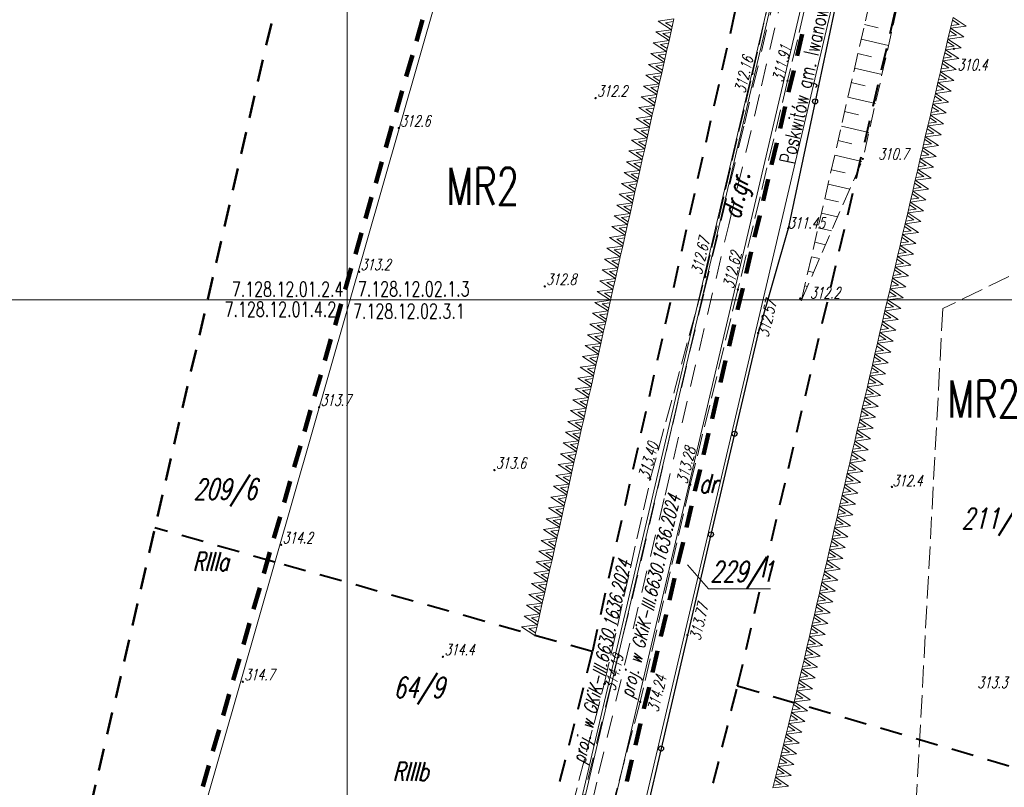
# Model space of a CAD drawing. Header units: metres. Extents: x 7429509 to 7429692, y 5564202 to 5564584.
# Tile 11 of 16: x 7429578 to 7429644, y 5564467 to 5564519. Entities that reach past the tile are written whole.
import ezdxf
from ezdxf.enums import TextEntityAlignment as Align

# ---------------------------------------------------------------- set-up
doc = ezdxf.new("R2010")
doc.units = ezdxf.units.M
doc.header["$MEASUREMENT"] = 0
for name, pattern in [('1', [0]), ('4', [2.5, 1.5, -1]), ('GDE', [0]), ('GUK', [2, 1.5, -0.5]), ('KOU', [2, 1.5, -0.5]), ('UPW', [0]), ('WSD', [1.75, 1.25, -0.5]), ('WSQ', [1.75, 1.25, -0.5])]:
    doc.linetypes.add(name, pattern=pattern)
doc.layers.get('0').update_dxf_attribs({"color": 250, "linetype": 'CONTINUOUS', "lineweight": 100})
for name, color, linetype, lineweight in [('EDZPD_L_0', 3, 'GDE', 13), ('EDZTD_T_0', 3, 'CONTINUOUS', 18), ('EKLPK_L_0', 3, 'GUK', 18), ('EKLTK_T_0', 3, 'CONTINUOUS', 25), ('ESPPP_L_4', 7, 'CONTINUOUS', 35), ('EUZOU_T_2', 7, 'CONTINUOUS', 18), ('KRZYZE_L_0', 7, '1', 9), ('MPZP_L_0', 4, '4', 40), ('MPZP_L_1', 214, 'CONTINUOUS', 9), ('MPZP_T_0', 4, 'CONTINUOUS', 20), ('RAMKA_T_0', 7, 'CONTINUOUS', 13), ('SDRPK_L_1', 7, 'KOU', 18), ('SZOPO_L_0', 7, '1', 35), ('UWWPA_T_0', 5, 'CONTINUOUS', 18), ('UWWPO_L_1', 5, 'UPW', 18), ('WUKOS_T_0', 7, 'CONTINUOUS', 18), ('WUKOS_T_1', 7, 'CONTINUOUS', 9), ('WUKPS_L_2', 7, '1', 9), ('ZAKRES_L_0', 7, '4', 50)]:
    doc.layers.add(name, color=color, linetype=linetype, lineweight=lineweight)
doc.styles.get("Standard").update_dxf_attribs({"font": 'Simplex.SHX', "width": 0.75})

# ---------------------------------------------------------------- blocks, each defined once
blk = doc.blocks.new('WSP')
at = {"linetype": 'Continuous'}
blk.add_circle((0, 0), 0.045, dxfattribs=at)

msp = doc.modelspace()

# ---------------------------------------------------------------- linework, layer by layer
at = {"layer": 'EDZPD_L_0', "linetype": '1', "lineweight": 18}
for p, q in [((7429616.06, 5564555.4), (7429579.84, 5564429)), ((7429633.84, 5564542.8), (7429611.54, 5564447.74)), ((7429613.49, 5564447.28), (7429635.79, 5564542.34)), ((7429621.61, 5564491.56), (7429632.6, 5564538.4)), ((7429634.4, 5564527.63), (7429615.43, 5564446.79)), ((7429612.1, 5564450.98), (7429621.61, 5564491.56))]:
    msp.add_line(p, q, dxfattribs=at)
at = {"layer": 'EDZTD_T_0', "linetype": 'Continuous'}
for p, q in [((7429622.844, 5564482.203), (7429624.258, 5564480.586)), ((7429624.258, 5564480.586), (7429628.425, 5564480.586))]:
    msp.add_line(p, q, dxfattribs=at)
at = {"layer": 'EKLPK_L_0', "linetype": 'GUK'}
for p, q in [((7429660.61, 5564509.47), (7429640, 5564499.41)), ((7429640, 5564499.41), (7429635.41, 5564414.32))]:
    msp.add_line(p, q, dxfattribs=at)
at = {"layer": 'ESPPP_L_4', "lineweight": 100}
for p, q in [((7429604.645, 5564517.379), (7429605.055, 5564518.81)), ((7429630.559, 5564517.851), (7429630.216, 5564516.389)), ((7429603.962, 5564514.994), (7429604.372, 5564516.425)), ((7429629.987, 5564515.414), (7429629.644, 5564513.952)), ((7429603.278, 5564512.609), (7429603.688, 5564514.04)), ((7429629.415, 5564512.977), (7429629.072, 5564511.514)), ((7429602.595, 5564510.225), (7429603.005, 5564511.655)), ((7429628.843, 5564510.539), (7429628.5, 5564509.077)), ((7429601.911, 5564507.84), (7429602.321, 5564509.271)), ((7429628.272, 5564508.102), (7429627.929, 5564506.639)), ((7429601.228, 5564505.455), (7429601.638, 5564506.886)), ((7429627.7, 5564505.664), (7429627.357, 5564504.202)), ((7429600.545, 5564503.07), (7429600.955, 5564504.501)), ((7429627.128, 5564503.227), (7429626.785, 5564501.764)), ((7429599.861, 5564500.685), (7429600.271, 5564502.116)), ((7429626.556, 5564500.789), (7429626.213, 5564499.327)), ((7429599.178, 5564498.3), (7429599.588, 5564499.731)), ((7429625.984, 5564498.352), (7429625.641, 5564496.889)), ((7429598.494, 5564495.915), (7429598.904, 5564497.346)), ((7429625.413, 5564495.915), (7429625.07, 5564494.452)), ((7429597.811, 5564493.53), (7429598.221, 5564494.961)), ((7429624.841, 5564493.477), (7429624.498, 5564492.015)), ((7429597.128, 5564491.145), (7429597.538, 5564492.576)), ((7429624.269, 5564491.04), (7429623.926, 5564489.577)), ((7429596.444, 5564488.76), (7429596.854, 5564490.191)), ((7429623.697, 5564488.602), (7429623.354, 5564487.14)), ((7429595.761, 5564486.375), (7429596.171, 5564487.806)), ((7429623.126, 5564486.165), (7429622.782, 5564484.702)), ((7429595.077, 5564483.991), (7429595.487, 5564485.422)), ((7429622.554, 5564483.727), (7429622.211, 5564482.265)), ((7429594.394, 5564481.606), (7429594.804, 5564483.037)), ((7429621.982, 5564481.29), (7429621.639, 5564479.827)), ((7429593.711, 5564479.221), (7429594.121, 5564480.652)), ((7429621.41, 5564478.852), (7429621.067, 5564477.39)), ((7429593.027, 5564476.836), (7429593.437, 5564478.267)), ((7429620.838, 5564476.415), (7429620.495, 5564474.953)), ((7429592.344, 5564474.451), (7429592.754, 5564475.882)), ((7429620.267, 5564473.978), (7429619.923, 5564472.515)), ((7429591.66, 5564472.066), (7429592.071, 5564473.497)), ((7429590.977, 5564469.681), (7429591.387, 5564471.112)), ((7429619.695, 5564471.54), (7429619.352, 5564470.078)), ((7429590.294, 5564467.296), (7429590.704, 5564468.727)), ((7429619.123, 5564469.103), (7429618.78, 5564467.64))]:
    msp.add_line(p, q, dxfattribs=at)
at = {"layer": 'KRZYZE_L_0', "linetype": '1'}
for p, q in [((7429600, 5564500), (7429600, 5564584.176)), ((7429600, 5564497.5), (7429600, 5564502.5)), ((7429508.523, 5564500), (7429600, 5564500)), ((7429597.5, 5564500), (7429602.5, 5564500)), ((7429600, 5564500), (7429692.366, 5564500)), ((7429600, 5564284.664), (7429600, 5564500))]:
    msp.add_line(p, q, dxfattribs=at)
at = {"layer": 'MPZP_L_0', "linetype": '4'}
for p, q in [((7429628.207, 5564529.103), (7429616.455, 5564476.365)), ((7429626.214, 5564474.064), (7429638.407, 5564526.229)), ((7429595.135, 5564482.376), (7429587.085, 5564484.686)), ((7429616.455, 5564476.365), (7429595.135, 5564482.376)), ((7429616.455, 5564476.365), (7429602.41, 5564420.421)), ((7429614.31, 5564426.287), (7429626.214, 5564474.064)), ((7429626.214, 5564474.064), (7429651.904, 5564466.501))]:
    msp.add_line(p, q, dxfattribs=at)
at = {"layer": 'MPZP_L_1', "linetype": '4'}
for p, q in [((7429621.939, 5564518.871), (7429620.881, 5564518.722)), ((7429620.881, 5564518.722), (7429621.775, 5564518.144)), ((7429621.939, 5564518.871), (7429621.775, 5564518.144)), ((7429640.515, 5564518.246), (7429640.684, 5564518.975)), ((7429641.088, 5564518.502), (7429640.641, 5564518.791)), ((7429641.575, 5564518.389), (7429640.684, 5564518.975)), ((7429621.775, 5564518.144), (7429620.717, 5564517.996)), ((7429621.898, 5564518.687), (7429621.368, 5564518.612)), ((7429621.368, 5564518.612), (7429621.817, 5564518.328)), ((7429621.775, 5564518.144), (7429621.612, 5564517.417)), ((7429640.345, 5564517.516), (7429640.515, 5564518.246)), ((7429640.918, 5564517.773), (7429640.472, 5564518.061)), ((7429640.515, 5564518.246), (7429641.575, 5564518.389)), ((7429641.405, 5564517.66), (7429640.515, 5564518.246)), ((7429640.558, 5564518.43), (7429641.088, 5564518.502)), ((7429621.612, 5564517.417), (7429620.553, 5564517.269)), ((7429620.717, 5564517.996), (7429621.612, 5564517.417)), ((7429621.734, 5564517.96), (7429621.205, 5564517.886)), ((7429621.205, 5564517.886), (7429621.653, 5564517.601)), ((7429621.612, 5564517.417), (7429621.448, 5564516.691)), ((7429640.176, 5564516.786), (7429640.345, 5564517.516)), ((7429640.345, 5564517.516), (7429641.405, 5564517.66)), ((7429641.236, 5564516.93), (7429640.345, 5564517.516)), ((7429640.388, 5564517.701), (7429640.918, 5564517.773)), ((7429620.553, 5564517.269), (7429621.448, 5564516.691)), ((7429621.57, 5564517.233), (7429621.041, 5564517.159)), ((7429621.041, 5564517.159), (7429621.489, 5564516.875)), ((7429640.007, 5564516.056), (7429640.176, 5564516.786)), ((7429640.176, 5564516.786), (7429641.236, 5564516.93)), ((7429641.067, 5564516.2), (7429640.176, 5564516.786)), ((7429640.219, 5564516.971), (7429640.749, 5564517.043)), ((7429640.749, 5564517.043), (7429640.303, 5564517.331)), ((7429621.448, 5564516.691), (7429620.389, 5564516.542)), ((7429620.389, 5564516.542), (7429621.284, 5564515.964)), ((7429621.406, 5564516.506), (7429620.877, 5564516.432)), ((7429620.877, 5564516.432), (7429621.326, 5564516.148)), ((7429621.448, 5564516.691), (7429621.284, 5564515.964)), ((7429640.007, 5564516.056), (7429641.067, 5564516.2)), ((7429640.05, 5564516.241), (7429640.58, 5564516.313)), ((7429640.58, 5564516.313), (7429640.133, 5564516.601)), ((7429621.284, 5564515.964), (7429620.226, 5564515.815)), ((7429620.226, 5564515.815), (7429621.121, 5564515.237)), ((7429621.243, 5564515.78), (7429620.714, 5564515.706)), ((7429620.714, 5564515.706), (7429621.162, 5564515.421)), ((7429621.284, 5564515.964), (7429621.121, 5564515.237)), ((7429639.838, 5564515.326), (7429640.007, 5564516.056)), ((7429639.838, 5564515.326), (7429640.898, 5564515.47)), ((7429639.881, 5564515.511), (7429640.411, 5564515.583)), ((7429640.411, 5564515.583), (7429639.964, 5564515.871)), ((7429640.898, 5564515.47), (7429640.007, 5564516.056)), ((7429621.121, 5564515.237), (7429620.062, 5564515.089)), ((7429620.062, 5564515.089), (7429620.957, 5564514.511)), ((7429621.079, 5564515.053), (7429620.55, 5564514.979)), ((7429620.55, 5564514.979), (7429620.998, 5564514.695)), ((7429621.121, 5564515.237), (7429620.957, 5564514.511)), ((7429639.668, 5564514.596), (7429639.838, 5564515.326)), ((7429639.711, 5564514.781), (7429640.241, 5564514.853)), ((7429640.241, 5564514.853), (7429639.795, 5564515.141)), ((7429640.728, 5564514.74), (7429639.838, 5564515.326)), ((7429620.957, 5564514.511), (7429619.898, 5564514.362)), ((7429619.898, 5564514.362), (7429620.793, 5564513.784)), ((7429620.915, 5564514.326), (7429620.386, 5564514.252)), ((7429620.386, 5564514.252), (7429620.835, 5564513.968)), ((7429620.957, 5564514.511), (7429620.793, 5564513.784)), ((7429639.499, 5564513.866), (7429639.668, 5564514.596)), ((7429639.542, 5564514.051), (7429640.072, 5564514.123)), ((7429640.072, 5564514.123), (7429639.626, 5564514.411)), ((7429639.668, 5564514.596), (7429640.728, 5564514.74)), ((7429640.559, 5564514.01), (7429639.668, 5564514.596)), ((7429620.793, 5564513.784), (7429619.735, 5564513.635)), ((7429619.735, 5564513.635), (7429620.629, 5564513.057)), ((7429620.752, 5564513.6), (7429620.222, 5564513.526)), ((7429620.222, 5564513.526), (7429620.671, 5564513.241)), ((7429620.793, 5564513.784), (7429620.629, 5564513.057)), ((7429639.33, 5564513.136), (7429639.499, 5564513.866)), ((7429639.903, 5564513.393), (7429639.456, 5564513.681)), ((7429639.499, 5564513.866), (7429640.559, 5564514.01)), ((7429640.39, 5564513.28), (7429639.499, 5564513.866)), ((7429620.629, 5564513.057), (7429619.571, 5564512.909)), ((7429619.571, 5564512.909), (7429620.466, 5564512.33)), ((7429620.588, 5564512.873), (7429620.059, 5564512.799)), ((7429620.059, 5564512.799), (7429620.507, 5564512.515)), ((7429620.629, 5564513.057), (7429620.466, 5564512.33)), ((7429639.161, 5564512.407), (7429639.33, 5564513.136)), ((7429639.733, 5564512.663), (7429639.287, 5564512.952)), ((7429639.33, 5564513.136), (7429640.39, 5564513.28)), ((7429640.221, 5564512.55), (7429639.33, 5564513.136)), ((7429639.373, 5564513.321), (7429639.903, 5564513.393)), ((7429620.466, 5564512.33), (7429619.407, 5564512.182)), ((7429619.407, 5564512.182), (7429620.302, 5564511.604)), ((7429620.424, 5564512.146), (7429619.895, 5564512.072)), ((7429620.466, 5564512.33), (7429620.302, 5564511.604)), ((7429638.991, 5564511.677), (7429639.161, 5564512.407)), ((7429639.564, 5564511.934), (7429639.118, 5564512.222)), ((7429639.161, 5564512.407), (7429640.221, 5564512.55)), ((7429640.051, 5564511.821), (7429639.161, 5564512.407)), ((7429639.203, 5564512.591), (7429639.733, 5564512.663)), ((7429620.302, 5564511.604), (7429619.243, 5564511.455)), ((7429619.243, 5564511.455), (7429620.138, 5564510.877)), ((7429619.895, 5564512.072), (7429620.343, 5564511.788)), ((7429620.302, 5564511.604), (7429620.138, 5564510.877)), ((7429638.822, 5564510.947), (7429638.991, 5564511.677)), ((7429639.395, 5564511.204), (7429638.948, 5564511.492)), ((7429638.991, 5564511.677), (7429640.051, 5564511.821)), ((7429639.882, 5564511.091), (7429638.991, 5564511.677)), ((7429639.034, 5564511.862), (7429639.564, 5564511.934)), ((7429620.138, 5564510.877), (7429619.08, 5564510.729)), ((7429620.26, 5564511.42), (7429619.731, 5564511.345)), ((7429619.731, 5564511.345), (7429620.18, 5564511.061)), ((7429620.138, 5564510.877), (7429619.975, 5564510.15)), ((7429638.653, 5564510.217), (7429638.822, 5564510.947)), ((7429638.822, 5564510.947), (7429639.882, 5564511.091)), ((7429639.713, 5564510.361), (7429638.822, 5564510.947)), ((7429638.865, 5564511.132), (7429639.395, 5564511.204)), ((7429619.975, 5564510.15), (7429618.916, 5564510.002)), ((7429619.08, 5564510.729), (7429619.975, 5564510.15)), ((7429620.097, 5564510.693), (7429619.568, 5564510.619)), ((7429619.568, 5564510.619), (7429620.016, 5564510.335)), ((7429619.975, 5564510.15), (7429619.811, 5564509.424)), ((7429638.484, 5564509.487), (7429638.653, 5564510.217)), ((7429638.653, 5564510.217), (7429639.713, 5564510.361)), ((7429639.543, 5564509.631), (7429638.653, 5564510.217)), ((7429638.696, 5564510.402), (7429639.226, 5564510.474)), ((7429639.226, 5564510.474), (7429638.779, 5564510.762)), ((7429618.916, 5564510.002), (7429619.811, 5564509.424)), ((7429619.933, 5564509.966), (7429619.404, 5564509.892)), ((7429619.404, 5564509.892), (7429619.852, 5564509.608)), ((7429638.314, 5564508.757), (7429638.484, 5564509.487)), ((7429638.484, 5564509.487), (7429639.543, 5564509.631)), ((7429639.374, 5564508.901), (7429638.484, 5564509.487)), ((7429638.526, 5564509.672), (7429639.056, 5564509.744)), ((7429639.056, 5564509.744), (7429638.61, 5564510.032)), ((7429619.811, 5564509.424), (7429618.752, 5564509.275)), ((7429618.752, 5564509.275), (7429619.647, 5564508.697)), ((7429619.769, 5564509.24), (7429619.24, 5564509.165)), ((7429619.24, 5564509.165), (7429619.689, 5564508.881)), ((7429619.811, 5564509.424), (7429619.647, 5564508.697)), ((7429638.314, 5564508.757), (7429639.374, 5564508.901)), ((7429638.357, 5564508.942), (7429638.887, 5564509.014)), ((7429638.887, 5564509.014), (7429638.441, 5564509.302)), ((7429619.647, 5564508.697), (7429618.589, 5564508.549)), ((7429618.589, 5564508.549), (7429619.483, 5564507.97)), ((7429619.606, 5564508.513), (7429619.076, 5564508.439)), ((7429619.076, 5564508.439), (7429619.525, 5564508.154)), ((7429619.647, 5564508.697), (7429619.483, 5564507.97)), ((7429638.145, 5564508.027), (7429638.314, 5564508.757)), ((7429638.145, 5564508.027), (7429639.205, 5564508.171)), ((7429638.188, 5564508.212), (7429638.718, 5564508.284)), ((7429638.718, 5564508.284), (7429638.271, 5564508.572)), ((7429639.205, 5564508.171), (7429638.314, 5564508.757)), ((7429619.483, 5564507.97), (7429618.425, 5564507.822)), ((7429618.425, 5564507.822), (7429619.32, 5564507.244)), ((7429619.442, 5564507.786), (7429618.913, 5564507.712)), ((7429618.913, 5564507.712), (7429619.361, 5564507.428)), ((7429619.483, 5564507.97), (7429619.32, 5564507.244)), ((7429637.976, 5564507.297), (7429638.145, 5564508.027)), ((7429638.019, 5564507.482), (7429638.549, 5564507.554)), ((7429638.549, 5564507.554), (7429638.102, 5564507.842)), ((7429639.036, 5564507.441), (7429638.145, 5564508.027)), ((7429619.32, 5564507.244), (7429618.261, 5564507.095)), ((7429618.261, 5564507.095), (7429619.156, 5564506.517)), ((7429619.278, 5564507.06), (7429618.749, 5564506.985)), ((7429618.749, 5564506.985), (7429619.197, 5564506.701)), ((7429619.32, 5564507.244), (7429619.156, 5564506.517)), ((7429637.806, 5564506.568), (7429637.976, 5564507.297)), ((7429637.849, 5564506.752), (7429638.379, 5564506.824)), ((7429638.379, 5564506.824), (7429637.933, 5564507.113)), ((7429637.976, 5564507.297), (7429639.036, 5564507.441)), ((7429638.866, 5564506.711), (7429637.976, 5564507.297)), ((7429619.156, 5564506.517), (7429618.098, 5564506.369)), ((7429618.098, 5564506.369), (7429618.992, 5564505.79)), ((7429619.115, 5564506.333), (7429618.585, 5564506.259)), ((7429618.585, 5564506.259), (7429619.034, 5564505.974)), ((7429619.156, 5564506.517), (7429618.992, 5564505.79)), ((7429637.637, 5564505.838), (7429637.806, 5564506.568)), ((7429638.21, 5564506.095), (7429637.764, 5564506.383)), ((7429637.806, 5564506.568), (7429638.866, 5564506.711)), ((7429638.697, 5564505.982), (7429637.806, 5564506.568)), ((7429618.992, 5564505.79), (7429617.934, 5564505.642)), ((7429617.934, 5564505.642), (7429618.829, 5564505.064)), ((7429618.951, 5564505.606), (7429618.422, 5564505.532)), ((7429618.422, 5564505.532), (7429618.87, 5564505.248)), ((7429618.992, 5564505.79), (7429618.829, 5564505.064)), ((7429637.468, 5564505.108), (7429637.637, 5564505.838)), ((7429638.041, 5564505.365), (7429637.594, 5564505.653)), ((7429637.637, 5564505.838), (7429638.697, 5564505.982)), ((7429638.528, 5564505.252), (7429637.637, 5564505.838)), ((7429637.68, 5564506.023), (7429638.21, 5564506.095)), ((7429618.829, 5564505.064), (7429617.77, 5564504.915)), ((7429617.77, 5564504.915), (7429618.665, 5564504.337)), ((7429618.787, 5564504.88), (7429618.258, 5564504.805)), ((7429618.829, 5564505.064), (7429618.665, 5564504.337)), ((7429637.299, 5564504.378), (7429637.468, 5564505.108)), ((7429637.872, 5564504.635), (7429637.425, 5564504.923)), ((7429637.468, 5564505.108), (7429638.528, 5564505.252)), ((7429638.359, 5564504.522), (7429637.468, 5564505.108)), ((7429637.511, 5564505.293), (7429638.041, 5564505.365)), ((7429618.665, 5564504.337), (7429617.606, 5564504.189)), ((7429617.606, 5564504.189), (7429618.501, 5564503.61)), ((7429618.258, 5564504.805), (7429618.706, 5564504.521)), ((7429618.665, 5564504.337), (7429618.501, 5564503.61)), ((7429637.129, 5564503.648), (7429637.299, 5564504.378)), ((7429637.702, 5564503.905), (7429637.256, 5564504.193)), ((7429637.299, 5564504.378), (7429638.359, 5564504.522)), ((7429638.189, 5564503.792), (7429637.299, 5564504.378)), ((7429637.342, 5564504.563), (7429637.872, 5564504.635)), ((7429618.501, 5564503.61), (7429617.443, 5564503.462)), ((7429618.623, 5564504.153), (7429618.094, 5564504.079)), ((7429618.094, 5564504.079), (7429618.543, 5564503.794)), ((7429618.501, 5564503.61), (7429618.337, 5564502.884)), ((7429636.96, 5564502.918), (7429637.129, 5564503.648)), ((7429637.129, 5564503.648), (7429638.189, 5564503.792)), ((7429638.02, 5564503.062), (7429637.129, 5564503.648)), ((7429637.172, 5564503.833), (7429637.702, 5564503.905)), ((7429618.337, 5564502.884), (7429617.279, 5564502.735)), ((7429617.443, 5564503.462), (7429618.337, 5564502.884)), ((7429618.46, 5564503.426), (7429617.93, 5564503.352)), ((7429617.93, 5564503.352), (7429618.379, 5564503.068)), ((7429618.337, 5564502.884), (7429618.174, 5564502.157)), ((7429636.791, 5564502.188), (7429636.96, 5564502.918)), ((7429636.96, 5564502.918), (7429638.02, 5564503.062)), ((7429637.851, 5564502.332), (7429636.96, 5564502.918)), ((7429637.003, 5564503.103), (7429637.533, 5564503.175)), ((7429637.533, 5564503.175), (7429637.087, 5564503.463)), ((7429617.279, 5564502.735), (7429618.174, 5564502.157)), ((7429618.296, 5564502.7), (7429617.767, 5564502.625)), ((7429617.767, 5564502.625), (7429618.215, 5564502.341)), ((7429636.622, 5564501.458), (7429636.791, 5564502.188)), ((7429636.791, 5564502.188), (7429637.851, 5564502.332)), ((7429637.682, 5564501.602), (7429636.791, 5564502.188)), ((7429636.834, 5564502.373), (7429637.364, 5564502.445)), ((7429637.364, 5564502.445), (7429636.917, 5564502.733)), ((7429618.174, 5564502.157), (7429617.115, 5564502.009)), ((7429617.115, 5564502.009), (7429618.01, 5564501.43)), ((7429618.132, 5564501.973), (7429617.603, 5564501.899)), ((7429617.603, 5564501.899), (7429618.052, 5564501.614)), ((7429618.174, 5564502.157), (7429618.01, 5564501.43)), ((7429636.622, 5564501.458), (7429637.682, 5564501.602)), ((7429636.664, 5564501.643), (7429637.194, 5564501.715)), ((7429637.194, 5564501.715), (7429636.748, 5564502.003)), ((7429618.01, 5564501.43), (7429616.952, 5564501.282)), ((7429616.952, 5564501.282), (7429617.846, 5564500.704)), ((7429617.969, 5564501.246), (7429617.439, 5564501.172)), ((7429617.439, 5564501.172), (7429617.888, 5564500.888)), ((7429618.01, 5564501.43), (7429617.846, 5564500.704)), ((7429636.452, 5564500.729), (7429636.622, 5564501.458)), ((7429636.452, 5564500.729), (7429637.512, 5564500.872)), ((7429636.495, 5564500.914), (7429637.025, 5564500.985)), ((7429637.025, 5564500.985), (7429636.579, 5564501.274)), ((7429637.512, 5564500.872), (7429636.622, 5564501.458)), ((7429617.846, 5564500.704), (7429616.788, 5564500.555)), ((7429616.788, 5564500.555), (7429617.683, 5564499.977)), ((7429617.805, 5564500.519), (7429617.276, 5564500.445)), ((7429617.276, 5564500.445), (7429617.724, 5564500.161)), ((7429617.846, 5564500.704), (7429617.683, 5564499.977)), ((7429636.283, 5564499.999), (7429636.452, 5564500.729)), ((7429636.326, 5564500.184), (7429636.856, 5564500.256)), ((7429636.856, 5564500.256), (7429636.409, 5564500.544)), ((7429637.343, 5564500.143), (7429636.452, 5564500.729)), ((7429617.683, 5564499.977), (7429616.624, 5564499.828)), ((7429616.624, 5564499.828), (7429617.519, 5564499.25)), ((7429617.641, 5564499.793), (7429617.112, 5564499.719)), ((7429617.112, 5564499.719), (7429617.56, 5564499.434)), ((7429617.683, 5564499.977), (7429617.519, 5564499.25)), ((7429636.114, 5564499.269), (7429636.283, 5564499.999)), ((7429636.687, 5564499.526), (7429636.24, 5564499.814)), ((7429636.283, 5564499.999), (7429637.343, 5564500.143)), ((7429637.174, 5564499.413), (7429636.283, 5564499.999)), ((7429617.519, 5564499.25), (7429616.46, 5564499.102)), ((7429616.46, 5564499.102), (7429617.355, 5564498.524)), ((7429617.477, 5564499.066), (7429616.948, 5564498.992)), ((7429616.948, 5564498.992), (7429617.397, 5564498.708)), ((7429617.519, 5564499.25), (7429617.355, 5564498.524)), ((7429635.945, 5564498.539), (7429636.114, 5564499.269)), ((7429636.517, 5564498.796), (7429636.071, 5564499.084)), ((7429636.114, 5564499.269), (7429637.174, 5564499.413)), ((7429637.004, 5564498.683), (7429636.114, 5564499.269)), ((7429636.157, 5564499.454), (7429636.687, 5564499.526)), ((7429617.355, 5564498.524), (7429616.297, 5564498.375)), ((7429616.297, 5564498.375), (7429617.191, 5564497.797)), ((7429617.314, 5564498.339), (7429616.784, 5564498.265)), ((7429616.784, 5564498.265), (7429617.233, 5564497.981)), ((7429617.355, 5564498.524), (7429617.191, 5564497.797)), ((7429635.775, 5564497.809), (7429635.945, 5564498.539)), ((7429636.348, 5564498.066), (7429635.902, 5564498.354)), ((7429635.945, 5564498.539), (7429637.004, 5564498.683)), ((7429636.835, 5564497.953), (7429635.945, 5564498.539)), ((7429635.987, 5564498.724), (7429636.517, 5564498.796)), ((7429617.191, 5564497.797), (7429616.133, 5564497.648)), ((7429616.133, 5564497.648), (7429617.028, 5564497.07)), ((7429617.15, 5564497.613), (7429616.621, 5564497.539)), ((7429617.191, 5564497.797), (7429617.028, 5564497.07)), ((7429635.606, 5564497.079), (7429635.775, 5564497.809)), ((7429636.179, 5564497.336), (7429635.732, 5564497.624)), ((7429635.775, 5564497.809), (7429636.835, 5564497.953)), ((7429636.666, 5564497.223), (7429635.775, 5564497.809)), ((7429635.818, 5564497.994), (7429636.348, 5564498.066)), ((7429617.028, 5564497.07), (7429615.969, 5564496.922)), ((7429615.969, 5564496.922), (7429616.864, 5564496.343)), ((7429616.621, 5564497.539), (7429617.069, 5564497.254)), ((7429617.028, 5564497.07), (7429616.864, 5564496.343)), ((7429635.437, 5564496.349), (7429635.606, 5564497.079)), ((7429635.606, 5564497.079), (7429636.666, 5564497.223)), ((7429636.497, 5564496.493), (7429635.606, 5564497.079)), ((7429635.649, 5564497.264), (7429636.179, 5564497.336)), ((7429616.864, 5564496.343), (7429615.806, 5564496.195)), ((7429616.986, 5564496.886), (7429616.457, 5564496.812)), ((7429616.457, 5564496.812), (7429616.906, 5564496.528)), ((7429616.864, 5564496.343), (7429616.7, 5564495.617)), ((7429635.267, 5564495.62), (7429635.437, 5564496.349)), ((7429635.437, 5564496.349), (7429636.497, 5564496.493)), ((7429636.327, 5564495.763), (7429635.437, 5564496.349)), ((7429635.48, 5564496.534), (7429636.01, 5564496.606)), ((7429636.01, 5564496.606), (7429635.563, 5564496.894)), ((7429616.7, 5564495.617), (7429615.642, 5564495.468)), ((7429615.806, 5564496.195), (7429616.7, 5564495.617)), ((7429616.823, 5564496.159), (7429616.293, 5564496.085)), ((7429616.293, 5564496.085), (7429616.742, 5564495.801)), ((7429616.7, 5564495.617), (7429616.537, 5564494.89)), ((7429635.098, 5564494.89), (7429635.267, 5564495.62)), ((7429635.267, 5564495.62), (7429636.327, 5564495.763)), ((7429636.158, 5564495.034), (7429635.267, 5564495.62)), ((7429635.31, 5564495.804), (7429635.84, 5564495.876)), ((7429635.84, 5564495.876), (7429635.394, 5564496.164)), ((7429615.642, 5564495.468), (7429616.537, 5564494.89)), ((7429616.659, 5564495.433), (7429616.13, 5564495.358)), ((7429616.13, 5564495.358), (7429616.578, 5564495.074)), ((7429635.098, 5564494.89), (7429636.158, 5564495.034)), ((7429635.141, 5564495.075), (7429635.671, 5564495.146)), ((7429635.671, 5564495.146), (7429635.225, 5564495.435)), ((7429616.537, 5564494.89), (7429615.478, 5564494.742)), ((7429615.478, 5564494.742), (7429616.373, 5564494.163)), ((7429616.495, 5564494.706), (7429615.966, 5564494.632)), ((7429615.966, 5564494.632), (7429616.414, 5564494.347)), ((7429616.537, 5564494.89), (7429616.373, 5564494.163)), ((7429634.929, 5564494.16), (7429635.098, 5564494.89)), ((7429634.929, 5564494.16), (7429635.989, 5564494.304)), ((7429634.972, 5564494.345), (7429635.502, 5564494.417)), ((7429635.502, 5564494.417), (7429635.055, 5564494.705)), ((7429635.989, 5564494.304), (7429635.098, 5564494.89)), ((7429616.373, 5564494.163), (7429615.314, 5564494.015)), ((7429615.314, 5564494.015), (7429616.209, 5564493.437)), ((7429616.331, 5564493.979), (7429615.802, 5564493.905)), ((7429615.802, 5564493.905), (7429616.251, 5564493.621)), ((7429616.373, 5564494.163), (7429616.209, 5564493.437)), ((7429634.76, 5564493.43), (7429634.929, 5564494.16)), ((7429634.803, 5564493.615), (7429635.333, 5564493.687)), ((7429635.333, 5564493.687), (7429634.886, 5564493.975)), ((7429635.82, 5564493.574), (7429634.929, 5564494.16)), ((7429616.209, 5564493.437), (7429615.151, 5564493.288)), ((7429615.151, 5564493.288), (7429616.046, 5564492.71)), ((7429616.168, 5564493.253), (7429615.639, 5564493.178)), ((7429615.639, 5564493.178), (7429616.087, 5564492.894)), ((7429616.209, 5564493.437), (7429616.046, 5564492.71)), ((7429634.59, 5564492.7), (7429634.76, 5564493.43)), ((7429634.633, 5564492.885), (7429635.163, 5564492.957)), ((7429635.163, 5564492.957), (7429634.717, 5564493.245)), ((7429634.76, 5564493.43), (7429635.82, 5564493.574)), ((7429635.65, 5564492.844), (7429634.76, 5564493.43)), ((7429616.046, 5564492.71), (7429614.987, 5564492.562)), ((7429614.987, 5564492.562), (7429615.882, 5564491.983)), ((7429616.004, 5564492.526), (7429615.475, 5564492.452)), ((7429615.475, 5564492.452), (7429615.923, 5564492.167)), ((7429616.046, 5564492.71), (7429615.882, 5564491.983)), ((7429634.421, 5564491.97), (7429634.59, 5564492.7)), ((7429634.994, 5564492.227), (7429634.548, 5564492.515)), ((7429634.59, 5564492.7), (7429635.65, 5564492.844)), ((7429635.481, 5564492.114), (7429634.59, 5564492.7)), ((7429615.882, 5564491.983), (7429614.823, 5564491.835)), ((7429614.823, 5564491.835), (7429615.718, 5564491.257)), ((7429615.84, 5564491.799), (7429615.311, 5564491.725)), ((7429615.311, 5564491.725), (7429615.76, 5564491.441)), ((7429615.882, 5564491.983), (7429615.718, 5564491.257)), ((7429634.252, 5564491.24), (7429634.421, 5564491.97)), ((7429634.825, 5564491.497), (7429634.378, 5564491.785)), ((7429634.421, 5564491.97), (7429635.481, 5564492.114)), ((7429635.312, 5564491.384), (7429634.421, 5564491.97)), ((7429634.464, 5564492.155), (7429634.994, 5564492.227)), ((7429615.718, 5564491.257), (7429614.66, 5564491.108)), ((7429614.66, 5564491.108), (7429615.554, 5564490.53)), ((7429615.677, 5564491.073), (7429615.147, 5564490.998)), ((7429615.147, 5564490.998), (7429615.596, 5564490.714)), ((7429615.718, 5564491.257), (7429615.554, 5564490.53)), ((7429634.083, 5564490.51), (7429634.252, 5564491.24)), ((7429634.655, 5564490.767), (7429634.209, 5564491.055)), ((7429634.252, 5564491.24), (7429635.312, 5564491.384)), ((7429635.143, 5564490.654), (7429634.252, 5564491.24)), ((7429634.295, 5564491.425), (7429634.825, 5564491.497)), ((7429615.554, 5564490.53), (7429614.496, 5564490.382)), ((7429614.496, 5564490.382), (7429615.391, 5564489.803)), ((7429615.513, 5564490.346), (7429614.984, 5564490.272)), ((7429615.554, 5564490.53), (7429615.391, 5564489.803)), ((7429633.913, 5564489.781), (7429634.083, 5564490.51)), ((7429634.486, 5564490.037), (7429634.04, 5564490.325)), ((7429634.083, 5564490.51), (7429635.143, 5564490.654)), ((7429634.973, 5564489.924), (7429634.083, 5564490.51)), ((7429634.126, 5564490.695), (7429634.655, 5564490.767)), ((7429615.391, 5564489.803), (7429614.332, 5564489.655)), ((7429614.332, 5564489.655), (7429615.227, 5564489.077)), ((7429614.984, 5564490.272), (7429615.432, 5564489.987)), ((7429615.391, 5564489.803), (7429615.227, 5564489.077)), ((7429633.744, 5564489.051), (7429633.913, 5564489.781)), ((7429633.913, 5564489.781), (7429634.973, 5564489.924)), ((7429634.804, 5564489.195), (7429633.913, 5564489.781)), ((7429633.956, 5564489.965), (7429634.486, 5564490.037)), ((7429615.227, 5564489.077), (7429614.168, 5564488.928)), ((7429615.349, 5564489.619), (7429614.82, 5564489.545)), ((7429614.82, 5564489.545), (7429615.268, 5564489.261)), ((7429615.227, 5564489.077), (7429615.063, 5564488.35)), ((7429633.575, 5564488.321), (7429633.744, 5564489.051)), ((7429633.744, 5564489.051), (7429634.804, 5564489.195)), ((7429634.635, 5564488.465), (7429633.744, 5564489.051)), ((7429633.787, 5564489.236), (7429634.317, 5564489.307)), ((7429634.317, 5564489.307), (7429633.87, 5564489.596)), ((7429615.063, 5564488.35), (7429614.005, 5564488.202)), ((7429614.168, 5564488.928), (7429615.063, 5564488.35)), ((7429615.185, 5564488.893), (7429614.656, 5564488.818)), ((7429614.656, 5564488.818), (7429615.105, 5564488.534)), ((7429615.063, 5564488.35), (7429614.9, 5564487.623)), ((7429633.406, 5564487.591), (7429633.575, 5564488.321)), ((7429633.575, 5564488.321), (7429634.635, 5564488.465)), ((7429634.465, 5564487.735), (7429633.575, 5564488.321)), ((7429633.618, 5564488.506), (7429634.148, 5564488.578)), ((7429634.148, 5564488.578), (7429633.701, 5564488.866)), ((7429614.005, 5564488.202), (7429614.9, 5564487.623)), ((7429615.022, 5564488.166), (7429614.493, 5564488.092)), ((7429614.493, 5564488.092), (7429614.941, 5564487.807)), ((7429633.406, 5564487.591), (7429634.465, 5564487.735)), ((7429633.448, 5564487.776), (7429633.978, 5564487.848)), ((7429633.978, 5564487.848), (7429633.532, 5564488.136)), ((7429614.9, 5564487.623), (7429613.841, 5564487.475)), ((7429613.841, 5564487.475), (7429614.736, 5564486.897)), ((7429614.858, 5564487.439), (7429614.329, 5564487.365)), ((7429614.329, 5564487.365), (7429614.777, 5564487.081)), ((7429614.9, 5564487.623), (7429614.736, 5564486.897)), ((7429633.236, 5564486.861), (7429633.406, 5564487.591)), ((7429633.236, 5564486.861), (7429634.296, 5564487.005)), ((7429633.279, 5564487.046), (7429633.809, 5564487.118)), ((7429633.809, 5564487.118), (7429633.363, 5564487.406)), ((7429634.296, 5564487.005), (7429633.406, 5564487.591)), ((7429614.736, 5564486.897), (7429613.677, 5564486.748)), ((7429613.677, 5564486.748), (7429614.572, 5564486.17)), ((7429614.694, 5564486.712), (7429614.165, 5564486.638)), ((7429614.165, 5564486.638), (7429614.614, 5564486.354)), ((7429614.736, 5564486.897), (7429614.572, 5564486.17)), ((7429633.067, 5564486.131), (7429633.236, 5564486.861)), ((7429633.11, 5564486.316), (7429633.64, 5564486.388)), ((7429633.64, 5564486.388), (7429633.193, 5564486.676)), ((7429634.127, 5564486.275), (7429633.236, 5564486.861)), ((7429614.572, 5564486.17), (7429613.514, 5564486.021)), ((7429613.514, 5564486.021), (7429614.408, 5564485.443)), ((7429614.531, 5564485.986), (7429614.001, 5564485.912)), ((7429614.001, 5564485.912), (7429614.45, 5564485.627)), ((7429614.572, 5564486.17), (7429614.408, 5564485.443)), ((7429632.898, 5564485.401), (7429633.067, 5564486.131)), ((7429632.941, 5564485.586), (7429633.471, 5564485.658)), ((7429633.471, 5564485.658), (7429633.024, 5564485.946)), ((7429633.067, 5564486.131), (7429634.127, 5564486.275)), ((7429633.958, 5564485.545), (7429633.067, 5564486.131)), ((7429614.408, 5564485.443), (7429613.35, 5564485.295)), ((7429613.35, 5564485.295), (7429614.245, 5564484.717)), ((7429614.367, 5564485.259), (7429613.838, 5564485.185)), ((7429613.838, 5564485.185), (7429614.286, 5564484.901)), ((7429614.408, 5564485.443), (7429614.245, 5564484.717)), ((7429632.728, 5564484.671), (7429632.898, 5564485.401)), ((7429633.301, 5564484.928), (7429632.855, 5564485.216)), ((7429632.898, 5564485.401), (7429633.958, 5564485.545)), ((7429633.788, 5564484.815), (7429632.898, 5564485.401)), ((7429614.245, 5564484.717), (7429613.186, 5564484.568)), ((7429613.186, 5564484.568), (7429614.081, 5564483.99)), ((7429614.203, 5564484.532), (7429613.674, 5564484.458)), ((7429613.674, 5564484.458), (7429614.122, 5564484.174)), ((7429614.245, 5564484.717), (7429614.081, 5564483.99)), ((7429632.559, 5564483.942), (7429632.728, 5564484.671)), ((7429633.132, 5564484.198), (7429632.686, 5564484.487)), ((7429632.728, 5564484.671), (7429633.788, 5564484.815)), ((7429633.619, 5564484.085), (7429632.728, 5564484.671)), ((7429632.771, 5564484.856), (7429633.301, 5564484.928)), ((7429614.081, 5564483.99), (7429613.023, 5564483.841)), ((7429613.023, 5564483.841), (7429613.917, 5564483.263)), ((7429614.04, 5564483.806), (7429613.51, 5564483.732)), ((7429613.51, 5564483.732), (7429613.959, 5564483.447)), ((7429614.081, 5564483.99), (7429613.917, 5564483.263)), ((7429632.39, 5564483.212), (7429632.559, 5564483.942)), ((7429632.963, 5564483.469), (7429632.516, 5564483.757)), ((7429632.559, 5564483.942), (7429633.619, 5564484.085)), ((7429633.45, 5564483.356), (7429632.559, 5564483.942)), ((7429632.602, 5564484.126), (7429633.132, 5564484.198)), ((7429613.917, 5564483.263), (7429612.859, 5564483.115)), ((7429612.859, 5564483.115), (7429613.754, 5564482.536)), ((7429613.876, 5564483.079), (7429613.347, 5564483.005)), ((7429613.917, 5564483.263), (7429613.754, 5564482.536)), ((7429632.221, 5564482.482), (7429632.39, 5564483.212)), ((7429632.794, 5564482.739), (7429632.347, 5564483.027)), ((7429632.39, 5564483.212), (7429633.45, 5564483.356)), ((7429633.281, 5564482.626), (7429632.39, 5564483.212)), ((7429632.433, 5564483.397), (7429632.963, 5564483.469)), ((7429613.754, 5564482.536), (7429612.695, 5564482.388)), ((7429612.695, 5564482.388), (7429613.59, 5564481.81)), ((7429613.712, 5564482.352), (7429613.183, 5564482.278)), ((7429613.347, 5564483.005), (7429613.795, 5564482.721)), ((7429613.754, 5564482.536), (7429613.59, 5564481.81)), ((7429632.051, 5564481.752), (7429632.221, 5564482.482)), ((7429632.221, 5564482.482), (7429633.281, 5564482.626)), ((7429633.111, 5564481.896), (7429632.221, 5564482.482)), ((7429632.264, 5564482.667), (7429632.794, 5564482.739)), ((7429613.59, 5564481.81), (7429612.531, 5564481.661)), ((7429613.183, 5564482.278), (7429613.631, 5564481.994)), ((7429613.59, 5564481.81), (7429613.426, 5564481.083)), ((7429631.882, 5564481.022), (7429632.051, 5564481.752)), ((7429632.051, 5564481.752), (7429633.111, 5564481.896)), ((7429632.942, 5564481.166), (7429632.051, 5564481.752)), ((7429632.094, 5564481.937), (7429632.624, 5564482.009)), ((7429632.624, 5564482.009), (7429632.178, 5564482.297)), ((7429613.426, 5564481.083), (7429612.368, 5564480.935)), ((7429612.531, 5564481.661), (7429613.426, 5564481.083)), ((7429613.548, 5564481.626), (7429613.019, 5564481.551)), ((7429613.019, 5564481.551), (7429613.468, 5564481.267)), ((7429613.426, 5564481.083), (7429613.262, 5564480.356)), ((7429631.882, 5564481.022), (7429632.942, 5564481.166)), ((7429631.925, 5564481.207), (7429632.455, 5564481.279)), ((7429632.455, 5564481.279), (7429632.009, 5564481.567)), ((7429612.368, 5564480.935), (7429613.262, 5564480.356)), ((7429613.385, 5564480.899), (7429612.855, 5564480.825)), ((7429612.855, 5564480.825), (7429613.304, 5564480.541)), ((7429631.713, 5564480.292), (7429631.882, 5564481.022)), ((7429631.713, 5564480.292), (7429632.773, 5564480.436)), ((7429631.756, 5564480.477), (7429632.286, 5564480.549)), ((7429632.286, 5564480.549), (7429631.839, 5564480.837)), ((7429632.773, 5564480.436), (7429631.882, 5564481.022)), ((7429613.262, 5564480.356), (7429612.204, 5564480.208)), ((7429612.204, 5564480.208), (7429613.099, 5564479.63)), ((7429613.221, 5564480.172), (7429612.692, 5564480.098)), ((7429612.692, 5564480.098), (7429613.14, 5564479.814)), ((7429613.262, 5564480.356), (7429613.099, 5564479.63)), ((7429631.544, 5564479.562), (7429631.713, 5564480.292)), ((7429631.544, 5564479.562), (7429632.604, 5564479.706)), ((7429631.587, 5564479.747), (7429632.116, 5564479.819)), ((7429632.116, 5564479.819), (7429631.67, 5564480.107)), ((7429632.604, 5564479.706), (7429631.713, 5564480.292)), ((7429613.099, 5564479.63), (7429612.04, 5564479.481)), ((7429612.04, 5564479.481), (7429612.935, 5564478.903)), ((7429613.057, 5564479.446), (7429612.528, 5564479.371)), ((7429612.528, 5564479.371), (7429612.977, 5564479.087)), ((7429613.099, 5564479.63), (7429612.935, 5564478.903)), ((7429631.374, 5564478.832), (7429631.544, 5564479.562)), ((7429631.417, 5564479.017), (7429631.947, 5564479.089)), ((7429631.947, 5564479.089), (7429631.501, 5564479.377)), ((7429632.434, 5564478.976), (7429631.544, 5564479.562)), ((7429612.935, 5564478.903), (7429611.877, 5564478.755)), ((7429611.877, 5564478.755), (7429612.771, 5564478.176)), ((7429612.894, 5564478.719), (7429612.364, 5564478.645)), ((7429612.364, 5564478.645), (7429612.813, 5564478.36)), ((7429612.935, 5564478.903), (7429612.771, 5564478.176)), ((7429631.205, 5564478.103), (7429631.374, 5564478.832)), ((7429631.778, 5564478.359), (7429631.331, 5564478.648)), ((7429631.374, 5564478.832), (7429632.434, 5564478.976)), ((7429632.265, 5564478.246), (7429631.374, 5564478.832)), ((7429612.771, 5564478.176), (7429611.713, 5564478.028)), ((7429611.713, 5564478.028), (7429612.608, 5564477.45)), ((7429612.73, 5564477.992), (7429612.201, 5564477.918)), ((7429612.201, 5564477.918), (7429612.649, 5564477.634)), ((7429612.771, 5564478.176), (7429612.608, 5564477.45)), ((7429631.036, 5564477.373), (7429631.205, 5564478.103)), ((7429631.609, 5564477.63), (7429631.162, 5564477.918)), ((7429631.205, 5564478.103), (7429632.265, 5564478.246)), ((7429632.096, 5564477.517), (7429631.205, 5564478.103)), ((7429631.248, 5564478.287), (7429631.778, 5564478.359)), ((7429630.867, 5564476.643), (7429631.036, 5564477.373)), ((7429631.439, 5564476.9), (7429630.993, 5564477.188)), ((7429631.036, 5564477.373), (7429632.096, 5564477.517)), ((7429631.926, 5564476.787), (7429631.036, 5564477.373)), ((7429631.079, 5564477.558), (7429631.609, 5564477.63)), ((7429630.697, 5564475.913), (7429630.867, 5564476.643)), ((7429631.27, 5564476.17), (7429630.824, 5564476.458)), ((7429630.867, 5564476.643), (7429631.926, 5564476.787)), ((7429631.757, 5564476.057), (7429630.867, 5564476.643)), ((7429630.909, 5564476.828), (7429631.439, 5564476.9)), ((7429630.528, 5564475.183), (7429630.697, 5564475.913)), ((7429630.697, 5564475.913), (7429631.757, 5564476.057)), ((7429631.588, 5564475.327), (7429630.697, 5564475.913)), ((7429630.74, 5564476.098), (7429631.27, 5564476.17)), ((7429630.359, 5564474.453), (7429630.528, 5564475.183)), ((7429630.528, 5564475.183), (7429631.588, 5564475.327)), ((7429631.419, 5564474.597), (7429630.528, 5564475.183)), ((7429630.571, 5564475.368), (7429631.101, 5564475.44)), ((7429631.101, 5564475.44), (7429630.654, 5564475.728)), ((7429630.19, 5564473.723), (7429630.359, 5564474.453)), ((7429630.359, 5564474.453), (7429631.419, 5564474.597)), ((7429631.249, 5564473.867), (7429630.359, 5564474.453)), ((7429630.402, 5564474.638), (7429630.932, 5564474.71)), ((7429630.932, 5564474.71), (7429630.485, 5564474.998)), ((7429630.19, 5564473.723), (7429631.249, 5564473.867)), ((7429630.232, 5564473.908), (7429630.762, 5564473.98)), ((7429630.762, 5564473.98), (7429630.316, 5564474.268)), ((7429630.02, 5564472.993), (7429630.19, 5564473.723)), ((7429630.02, 5564472.993), (7429631.08, 5564473.137)), ((7429630.063, 5564473.178), (7429630.593, 5564473.25)), ((7429630.593, 5564473.25), (7429630.147, 5564473.538)), ((7429631.08, 5564473.137), (7429630.19, 5564473.723)), ((7429629.84, 5564472.27), (7429630.02, 5564472.993)), ((7429629.885, 5564472.453), (7429630.416, 5564472.515)), ((7429630.416, 5564472.515), (7429629.974, 5564472.81)), ((7429630.901, 5564472.394), (7429630.02, 5564472.993)), ((7429629.659, 5564471.546), (7429629.84, 5564472.27)), ((7429629.705, 5564471.73), (7429630.236, 5564471.792)), ((7429630.236, 5564471.792), (7429629.794, 5564472.087)), ((7429629.84, 5564472.27), (7429630.901, 5564472.394)), ((7429630.721, 5564471.671), (7429629.84, 5564472.27)), ((7429629.478, 5564470.823), (7429629.659, 5564471.546)), ((7429630.055, 5564471.068), (7429629.613, 5564471.363)), ((7429629.659, 5564471.546), (7429630.721, 5564471.671)), ((7429630.54, 5564470.947), (7429629.659, 5564471.546)), ((7429629.298, 5564470.099), (7429629.478, 5564470.823)), ((7429629.874, 5564470.345), (7429629.433, 5564470.64)), ((7429629.478, 5564470.823), (7429630.54, 5564470.947)), ((7429630.359, 5564470.224), (7429629.478, 5564470.823)), ((7429629.524, 5564471.006), (7429630.055, 5564471.068)), ((7429629.117, 5564469.376), (7429629.298, 5564470.099)), ((7429629.694, 5564469.621), (7429629.252, 5564469.916)), ((7429629.298, 5564470.099), (7429630.359, 5564470.224)), ((7429630.179, 5564469.5), (7429629.298, 5564470.099)), ((7429629.343, 5564470.283), (7429629.874, 5564470.345)), ((7429628.936, 5564468.652), (7429629.117, 5564469.376)), ((7429629.513, 5564468.898), (7429629.071, 5564469.193)), ((7429629.117, 5564469.376), (7429630.179, 5564469.5)), ((7429629.998, 5564468.777), (7429629.117, 5564469.376)), ((7429629.163, 5564469.559), (7429629.694, 5564469.621)), ((7429628.756, 5564467.929), (7429628.936, 5564468.652)), ((7429629.332, 5564468.174), (7429628.891, 5564468.469)), ((7429628.936, 5564468.652), (7429629.998, 5564468.777)), ((7429629.817, 5564468.053), (7429628.936, 5564468.652)), ((7429628.982, 5564468.836), (7429629.513, 5564468.898)), ((7429628.575, 5564467.205), (7429628.756, 5564467.929)), ((7429628.756, 5564467.929), (7429629.817, 5564468.053)), ((7429629.637, 5564467.33), (7429628.756, 5564467.929)), ((7429628.801, 5564468.112), (7429629.332, 5564468.174)), ((7429628.575, 5564467.205), (7429629.637, 5564467.33)), ((7429628.621, 5564467.389), (7429629.152, 5564467.451)), ((7429629.152, 5564467.451), (7429628.71, 5564467.746))]:
    msp.add_line(p, q, dxfattribs=at)
at = {"layer": 'SDRPK_L_1', "linetype": 'KOU'}
for p, q in [((7429627.21, 5564515.171), (7429630.525, 5564529.772)), ((7429633.023, 5564529.144), (7429629.567, 5564514.708)), ((7429624.042, 5564501.558), (7429627.21, 5564515.171)), ((7429629.567, 5564514.708), (7429626.239, 5564500.686)), ((7429620.354, 5564487.946), (7429624.042, 5564501.558)), ((7429626.239, 5564500.686), (7429623.039, 5564487.577)), ((7429617.263, 5564474.184), (7429620.354, 5564487.946)), ((7429623.039, 5564487.577), (7429619.682, 5564472.99)), ((7429613.523, 5564459.961), (7429617.263, 5564474.184)), ((7429619.682, 5564472.99), (7429616.072, 5564459.504))]:
    msp.add_line(p, q, dxfattribs=at)
at = {"layer": 'SZOPO_L_0', "linetype": '1', "lineweight": 25}
for p, q in [((7429633.22, 5564521.87), (7429631.415, 5564513.33)), ((7429631.415, 5564513.33), (7429629.61, 5564504.79)), ((7429629.61, 5564504.79), (7429627.59, 5564497.77)), ((7429627.59, 5564497.77), (7429626.007, 5564491.007)), ((7429626.007, 5564491.007), (7429624.423, 5564484.243)), ((7429624.423, 5564484.243), (7429622.84, 5564477.48)), ((7429622.84, 5564477.48), (7429621.072, 5564469.857)), ((7429621.072, 5564469.857), (7429619.305, 5564462.235))]:
    msp.add_line(p, q, dxfattribs=at)
for centre in [(7429631.415, 5564513.33), (7429626.007, 5564491.007), (7429624.423, 5564484.243), (7429621.072, 5564469.857)]:
    msp.add_circle(centre, 0.17, dxfattribs=at)
at = {"layer": 'UWWPO_L_1', "linetype": '4'}
for p, q in [((7429628.74, 5564520.58), (7429626.63, 5564511.66)), ((7429627.83, 5564514.38), (7429629.21, 5564520.44)), ((7429625.62, 5564505.04), (7429627.83, 5564514.38)), ((7429626.63, 5564511.66), (7429623.94, 5564500.41)), ((7429624.19, 5564499.01), (7429625.62, 5564505.04)), ((7429623.94, 5564500.41), (7429621.76, 5564491.24)), ((7429621.34, 5564486.87), (7429624.19, 5564499.01)), ((7429621.76, 5564491.24), (7429619.48, 5564481.37)), ((7429616.88, 5564468.17), (7429621.34, 5564486.87)), ((7429619.48, 5564481.37), (7429608.8, 5564437.75)), ((7429613.62, 5564453.96), (7429616.88, 5564468.17))]:
    msp.add_line(p, q, dxfattribs=at)
at = {"layer": 'WUKPS_L_2', "linetype": 'WSQ'}
for q in [(7429635.84, 5564523.26), (7429634.63, 5564509.47)]:
    msp.add_line((7429630.5, 5564499.97), q, dxfattribs=at)
at = {"layer": 'WUKPS_L_2', "linetype": 'WSD'}
msp.add_line((7429637.71, 5564523.09), (7429634.63, 5564509.47), dxfattribs=at)
at = {"layer": 'WUKPS_L_2', "linetype": '1'}
for p, q in [((7429634.746, 5564518.489), (7429635.661, 5564518.28)), ((7429634.523, 5564517.515), (7429636.354, 5564517.095)), ((7429634.299, 5564516.54), (7429635.216, 5564516.33)), ((7429634.076, 5564515.565), (7429635.913, 5564515.144)), ((7429633.852, 5564514.591), (7429634.772, 5564514.38)), ((7429633.629, 5564513.616), (7429635.472, 5564513.193)), ((7429633.405, 5564512.641), (7429634.328, 5564512.43)), ((7429633.182, 5564511.666), (7429635.031, 5564511.243)), ((7429632.958, 5564510.692), (7429633.884, 5564510.479)), ((7429632.735, 5564509.717), (7429634.556, 5564509.3)), ((7429632.511, 5564508.742), (7429633.439, 5564508.53)), ((7429632.288, 5564507.768), (7429633.745, 5564507.434)), ((7429632.064, 5564506.793), (7429632.992, 5564506.58)), ((7429631.841, 5564505.818), (7429632.934, 5564505.568)), ((7429631.617, 5564504.844), (7429632.528, 5564504.635)), ((7429631.394, 5564503.869), (7429632.122, 5564503.702)), ((7429631.17, 5564502.894), (7429631.717, 5564502.769)), ((7429630.947, 5564501.919), (7429631.311, 5564501.836)), ((7429630.723, 5564500.945), (7429630.906, 5564500.903))]:
    msp.add_line(p, q, dxfattribs=at)
msp.add_point((7429630.5, 5564499.97), dxfattribs=at)
at = {"layer": 'ZAKRES_L_0', "linetype": '4'}
msp.add_line((7429603.334, 5564555.106), (7429582.361, 5564464.216), dxfattribs=at)

# ---------------------------------------------------------------- block references
at = {"layer": 'WUKOS_T_0'}
for p in [(7429627.21, 5564515.17), (7429629.57, 5564514.71), (7429616.68, 5564513.55), (7429603.46, 5564511.54), (7429600.79, 5564501.89), (7429624.04, 5564501.56), (7429613.26, 5564500.9), (7429626.24, 5564500.69), (7429598.11, 5564492.78), (7429609.88, 5564488.56), (7429620.35, 5564487.95), (7429623.04, 5564487.58), (7429595.56, 5564483.54), (7429622.84, 5564477.48), (7429606.43, 5564476.02), (7429592.98, 5564474.34), (7429617.26, 5564474.18), (7429619.68, 5564472.99)]:
    msp.add_blockref('WSP', p, dxfattribs=at)
at = {"layer": 'WUKOS_T_1'}
for p in [(7429640.73, 5564516.86), (7429634.63, 5564509.47), (7429629.61, 5564504.79), (7429630.42, 5564500.09), (7429627.59, 5564497.77), (7429636.58, 5564487.43)]:
    msp.add_blockref('WSP', p, dxfattribs=at)

# ---------------------------------------------------------------- texts
at = {"layer": 'EDZTD_T_0', "oblique": 15, "width": 0.7}
for s, p in [('209/6', (7429589.683, 5564487.971)), ('211/6', (7429641.271, 5564486.001)), ('229/1', (7429624.382, 5564482.438)), ('64/9', (7429603.099, 5564474.66))]:
    msp.add_text(s, height=1.3889, dxfattribs=at).set_placement(p, align=Align.TOP_LEFT)
at = {"layer": 'EKLTK_T_0', "oblique": 15, "width": 0.7}
msp.add_text('dr', height=1.25, dxfattribs=at).set_placement((7429623.625, 5564487.027))
for s, p in [('RIIIa', (7429589.609, 5564483.04)), ('RIIIb', (7429603.045, 5564468.933))]:
    msp.add_text(s, height=1.25, dxfattribs=at).set_placement(p, align=Align.TOP_LEFT)
at = {"layer": 'EUZOU_T_2', "lineweight": 13, "oblique": 15, "width": 0.7}
msp.add_text('dr.gr.', height=1.25, rotation=77.73522, dxfattribs=at).set_placement((7429626.442, 5564508.571), align=Align.MIDDLE_RIGHT)
at = {"layer": 'MPZP_T_0', "width": 0.7}
for p in [(7429606.663, 5564508.875), (7429640.309, 5564494.587)]:
    msp.add_text('MR2', height=2.5, dxfattribs=at).set_placement(p, align=Align.TOP_LEFT)
at = {"layer": 'RAMKA_T_0', "width": 0.7}
msp.add_text('Poskwitów gm. Iwanowice', height=1, rotation=77.42699, dxfattribs=at).set_placement((7429629.026, 5564509.295), align=Align.TOP_LEFT)
msp.add_text('7.128.12.01.2.4', height=1, dxfattribs=at).set_placement((7429599.744, 5564500.215), align=Align.RIGHT)
msp.add_text('7.128.12.02.1.3', height=1, dxfattribs=at).set_placement((7429600.711, 5564500.233))
msp.add_text('7.128.12.01.4.2', height=1, dxfattribs=at).set_placement((7429599.261, 5564499.867), align=Align.TOP_RIGHT)
msp.add_text('7.128.12.02.3.1', height=1, dxfattribs=at).set_placement((7429600.389, 5564499.735), align=Align.TOP_LEFT)
at = {"layer": 'UWWPA_T_0', "oblique": 15, "width": 0.7}
msp.add_text('proj. w GKiK-III.6630.1636.2024', height=0.9, rotation=76.62701, dxfattribs=at).set_placement((7429618.296, 5564473.421), align=Align.TOP_LEFT)
msp.add_text('proj. w GKiK-III.6630.1636.2024', height=0.9, rotation=77.079, dxfattribs=at).set_placement((7429615.512, 5564468.907), align=Align.MIDDLE_LEFT)
at = {"layer": 'WUKOS_T_1', "oblique": 15, "width": 0.7}
for s, rotation, p in [('312.16', 77.06228, (7429626.722, 5564513.834)), ('311.91', 76.95904, (7429629.26, 5564514.58)), ('312.67', 76.96076, (7429623.804, 5564501.644)), ('312.62', 77.12968, (7429625.946, 5564500.711)), ('313.40', 74.23131, (7429620.243, 5564487.894)), ('313.28', 76.16974, (7429622.824, 5564487.583)), ('314.19', 76.46295, (7429617.987, 5564473.682)), ('314.24', 76.71329, (7429620.876, 5564472.255))]:
    msp.add_text(s, height=0.75, rotation=rotation, dxfattribs=at).set_placement(p)
for s, p in [('310.4', (7429640.98, 5564515.41)), ('312.2', (7429616.78, 5564513.65)), ('312.6', (7429603.56, 5564511.64)), ('310.7', (7429635.66, 5564509.42)), ('311.45', (7429629.61, 5564504.79)), ('313.2', (7429600.89, 5564501.99)), ('312.8', (7429613.36, 5564501)), ('312.2', (7429631.08, 5564500.09)), ('313.7', (7429598.21, 5564492.88)), ('313.6', (7429609.98, 5564488.66)), ('312.4', (7429636.61, 5564487.47)), ('314.2', (7429595.66, 5564483.64)), ('314.4', (7429606.53, 5564476.12)), ('314.7', (7429593.08, 5564474.44)), ('313.3', (7429642.315, 5564473.912))]:
    msp.add_text(s, height=0.75, dxfattribs=at).set_placement(p)
for s, rotation, p in [('312.57', 76.82399, (7429627.55, 5564497.61)), ('313.77', 76.94499, (7429622.98, 5564477.235))]:
    msp.add_text(s, height=0.75, rotation=rotation, dxfattribs=at).set_placement(p, align=Align.TOP_LEFT)

doc.saveas('drawing.dxf')
